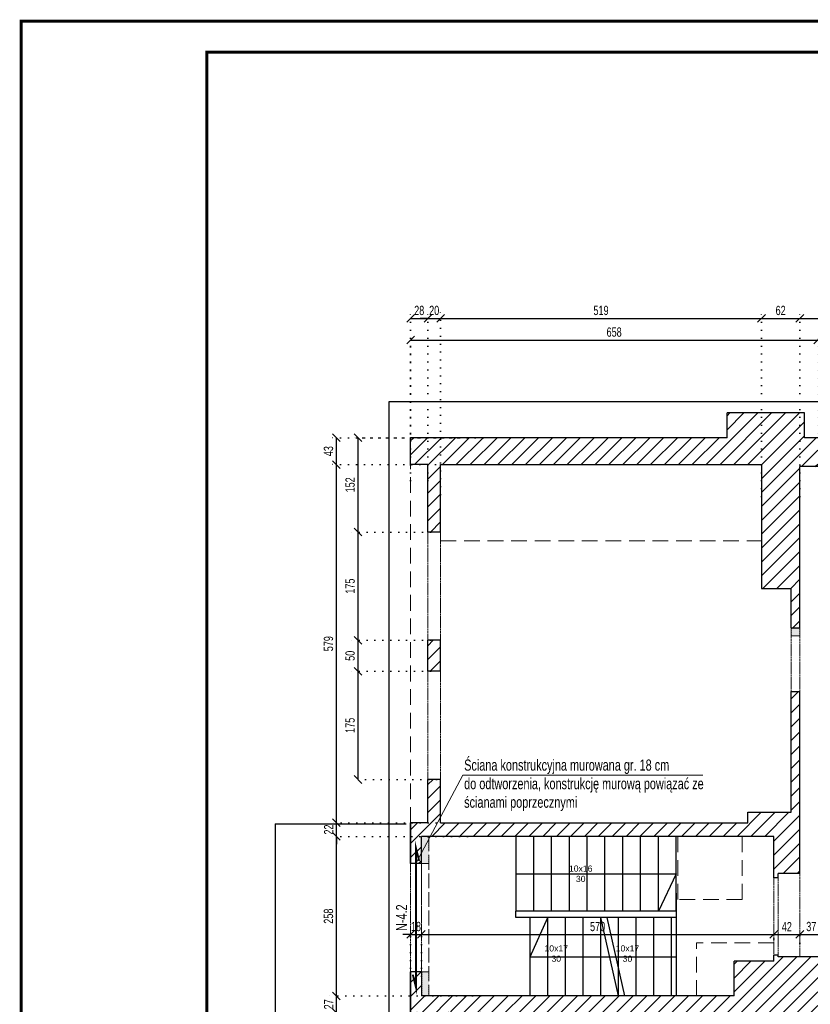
# Model space of a CAD drawing. Header units: millimetres. Extents: x 11149 to 111407, y -107619 to -23630.
# Tile 2 of 245: x 11149 to 12428, y -39222 to -37630. Entities that reach past the tile are written whole.
import ezdxf
from ezdxf.enums import TextEntityAlignment as Align

# ---------------------------------------------------------------- set-up
doc = ezdxf.new("R2010")
doc.units = ezdxf.units.MM
doc.header["$LTSCALE"] = 2
for name, pattern in [('ACAD_ISO02W100', [15, 12, -3]), ('DOT', [6.35, 0, -6.35]), ('HIDDEN', [9.525, 6.35, -3.175]), ('HIDDENX2', [19.05, 12.7, -6.35])]:
    doc.linetypes.add(name, pattern=pattern)
doc.layers.get('0').update_dxf_attribs({"plot": 0})
doc.layers.get('Defpoints').update_dxf_attribs({"color": 1})
for name, color, linetype, lineweight in [('0_OPIS', 7, 'Continuous', 13), ('3DPLAN_A_WYSOKOŚCI ZMIANA', 144, 'HIDDENX2', 5), ('A_WYBURZENIA', 6, 'Continuous', 0), ('A_ściany mur', 2, 'Continuous', 30), ('e-cad_opisyNadproża', 7, 'Continuous', 9), ('e-cad_wymiary', 4, 'Continuous', 9), ('Opisy', 7, 'Continuous', 13)]:
    doc.layers.add(name, color=color, linetype=linetype, lineweight=lineweight)
for name, color, linetype in [('3DPLAN_A_KRESKOWANIE 1', 253, 'Continuous'), ('3DPLAN_K_OBRYS WIDOK', 242, 'Continuous'), ('A_SCHODY', 6, 'Continuous')]:
    doc.layers.add(name, color=color, linetype=linetype)
doc.styles.add('ARIAL', font='arial.ttf')
doc.styles.add('e-cad_1', font='arial.ttf', dxfattribs={"width": 0.7})
doc.dimstyles.new('e-cad_1_100_[cm]', dxfattribs={"dimscale": 10, "dimtxt": 1.5, "dimasz": 1.25, "dimexe": 1.25, "dimexo": 0.625, "dimgap": 0.5, "dimtad": 1, "dimdec": 0, "dimrnd": 1, "dimzin": 1, "dimtxsty": 'e-cad_1', "dimblk": 'OBLIQUE', "dimcen": 2.5, "dimclrd": 256, "dimclre": 252, "dimclrt": 7, "dimadec": 0, "dimazin": 0, "dimtfac": 1, "dimtix": 1, "dimtmove": 2, "dimatfit": 3, "dimldrblk": 'NONE', "dimfxl": 60, "dimfxlon": 1, "dimarcsym": 0})
pattern_1 = [(45, (14206.918, -38714.36), (-11.22532, 11.22532), [])]
pattern_2 = [(0, (-2619.8166, -18932.9412), (0.79375, 1.5875), [0, -1.5875])]

# ---------------------------------------------------------------- blocks, each defined once
blk = doc.blocks.new('_OBLIQUE')
at = {"color": 0, "linetype": 'ByBlock', "lineweight": -2}
blk.add_line((-0.5, -0.5), (0.5, 0.5), dxfattribs=at)
blk = doc.blocks.new('*D525')
at = {"layer": 'Defpoints', "color": 0}
for p in [(12440, -38147.9), (11781.5, -38305.9), (12440, -38305.9)]:
    blk.add_point(p, dxfattribs=at)
at = {"layer": 'e-cad_wymiary', "color": 252, "linetype": 'DOT', "lineweight": -2}
for p, q in [((11781.5, -38299.6), (11781.5, -38135.4)), ((12440, -38299.6), (12440, -38135.4))]:
    blk.add_line(p, q, dxfattribs=at)
at = {"layer": 'e-cad_wymiary', "lineweight": -2}
blk.add_line((11781.5, -38147.9), (12440, -38147.9), dxfattribs=at)
at = {"layer": 'e-cad_wymiary', "lineweight": -2, "xscale": 12.5, "yscale": 12.5, "zscale": 12.5, "rotation": 180}
blk.add_blockref('_OBLIQUE', (11781.5, -38147.9), dxfattribs=at)
at = {"layer": 'e-cad_wymiary', "lineweight": -2, "xscale": 12.5, "yscale": 12.5, "zscale": 12.5}
blk.add_blockref('_OBLIQUE', (12440, -38147.9), dxfattribs=at)
at = {"layer": 'e-cad_wymiary', "color": 7, "insert": (12110.7, -38135.2), "char_height": 15, "attachment_point": 5, "style": 'e-cad_1'}
blk.add_mtext('658', dxfattribs=at)
blk = doc.blocks.new('_None')
blk = doc.blocks.new('*D550')
at = {"layer": 'Defpoints', "color": 0}
for p in [(11809.5, -38112.9), (11781.5, -38381.6), (11809.5, -38381.6)]:
    blk.add_point(p, dxfattribs=at)
at = {"layer": 'e-cad_wymiary', "color": 252, "linetype": 'DOT', "lineweight": -2}
for p, q in [((11781.5, -38375.3), (11781.5, -38100.4)), ((11809.5, -38375.3), (11809.5, -38100.4))]:
    blk.add_line(p, q, dxfattribs=at)
at = {"layer": 'e-cad_wymiary', "lineweight": -2}
blk.add_line((11781.5, -38112.9), (11809.5, -38112.9), dxfattribs=at)
at = {"layer": 'e-cad_wymiary', "lineweight": -2, "xscale": 12.5, "yscale": 12.5, "zscale": 12.5, "rotation": 180}
blk.add_blockref('_OBLIQUE', (11781.5, -38112.9), dxfattribs=at)
at = {"layer": 'e-cad_wymiary', "lineweight": -2, "xscale": 12.5, "yscale": 12.5, "zscale": 12.5}
blk.add_blockref('_OBLIQUE', (11809.5, -38112.9), dxfattribs=at)
at = {"layer": 'e-cad_wymiary', "color": 7, "insert": (11795.5, -38100.2), "char_height": 15, "attachment_point": 5, "style": 'e-cad_1'}
blk.add_mtext('28', dxfattribs=at)
blk = doc.blocks.new('*D551')
at = {"layer": 'Defpoints', "color": 0}
for p in [(11830, -38112.9), (11809.5, -38381.6), (11830, -38403.9)]:
    blk.add_point(p, dxfattribs=at)
at = {"layer": 'e-cad_wymiary', "color": 252, "linetype": 'DOT', "lineweight": -2}
for p, q in [((11809.5, -38375.3), (11809.5, -38100.4)), ((11830, -38397.6), (11830, -38100.4))]:
    blk.add_line(p, q, dxfattribs=at)
at = {"layer": 'e-cad_wymiary', "lineweight": -2}
for p, q in [((11809.5, -38112.9), (11797, -38112.9)), ((11809.5, -38112.9), (11830, -38112.9)), ((11830, -38112.9), (11842.5, -38112.9))]:
    blk.add_line(p, q, dxfattribs=at)
at = {"layer": 'e-cad_wymiary', "lineweight": -2, "xscale": 12.5, "yscale": 12.5, "zscale": 12.5}
blk.add_blockref('_OBLIQUE', (11809.5, -38112.9), dxfattribs=at)
at = {"layer": 'e-cad_wymiary', "lineweight": -2, "xscale": 12.5, "yscale": 12.5, "zscale": 12.5, "rotation": 180}
blk.add_blockref('_OBLIQUE', (11830, -38112.9), dxfattribs=at)
at = {"layer": 'e-cad_wymiary', "color": 7, "insert": (11819.7, -38100.2), "char_height": 15, "attachment_point": 5, "style": 'e-cad_1'}
blk.add_mtext('20', dxfattribs=at)
blk = doc.blocks.new('*D552')
at = {"layer": 'Defpoints', "color": 0}
for p in [(12349, -38112.9), (11830, -38403.9), (12349, -38407.2)]:
    blk.add_point(p, dxfattribs=at)
at = {"layer": 'e-cad_wymiary', "color": 252, "linetype": 'DOT', "lineweight": -2}
for p, q in [((11830, -38397.6), (11830, -38100.4)), ((12349, -38400.9), (12349, -38100.4))]:
    blk.add_line(p, q, dxfattribs=at)
at = {"layer": 'e-cad_wymiary', "lineweight": -2}
blk.add_line((11830, -38112.9), (12349, -38112.9), dxfattribs=at)
at = {"layer": 'e-cad_wymiary', "lineweight": -2, "xscale": 12.5, "yscale": 12.5, "zscale": 12.5, "rotation": 180}
blk.add_blockref('_OBLIQUE', (11830, -38112.9), dxfattribs=at)
at = {"layer": 'e-cad_wymiary', "lineweight": -2, "xscale": 12.5, "yscale": 12.5, "zscale": 12.5}
blk.add_blockref('_OBLIQUE', (12349, -38112.9), dxfattribs=at)
at = {"layer": 'e-cad_wymiary', "color": 7, "insert": (12089.5, -38100.2), "char_height": 15, "attachment_point": 5, "style": 'e-cad_1'}
blk.add_mtext('519', dxfattribs=at)
blk = doc.blocks.new('*D553')
at = {"layer": 'Defpoints', "color": 0}
for p in [(12411, -38112.9), (12349, -38407.2), (12411, -38407.2)]:
    blk.add_point(p, dxfattribs=at)
at = {"layer": 'e-cad_wymiary', "color": 252, "linetype": 'DOT', "lineweight": -2}
for p, q in [((12349, -38400.9), (12349, -38100.4)), ((12411, -38400.9), (12411, -38100.4))]:
    blk.add_line(p, q, dxfattribs=at)
at = {"layer": 'e-cad_wymiary', "lineweight": -2}
blk.add_line((12349, -38112.9), (12411, -38112.9), dxfattribs=at)
at = {"layer": 'e-cad_wymiary', "lineweight": -2, "xscale": 12.5, "yscale": 12.5, "zscale": 12.5, "rotation": 180}
blk.add_blockref('_OBLIQUE', (12349, -38112.9), dxfattribs=at)
at = {"layer": 'e-cad_wymiary', "lineweight": -2, "xscale": 12.5, "yscale": 12.5, "zscale": 12.5}
blk.add_blockref('_OBLIQUE', (12411, -38112.9), dxfattribs=at)
at = {"layer": 'e-cad_wymiary', "color": 7, "insert": (12380, -38100.2), "char_height": 15, "attachment_point": 5, "style": 'e-cad_1'}
blk.add_mtext('62', dxfattribs=at)
blk = doc.blocks.new('*D554')
at = {"layer": 'Defpoints', "color": 0}
for p in [(12560, -38112.9), (12411, -38407.2), (12560, -38407.5)]:
    blk.add_point(p, dxfattribs=at)
at = {"layer": 'e-cad_wymiary', "color": 252, "linetype": 'DOT', "lineweight": -2}
for p, q in [((12411, -38400.9), (12411, -38100.4)), ((12560, -38401.3), (12560, -38100.4))]:
    blk.add_line(p, q, dxfattribs=at)
at = {"layer": 'e-cad_wymiary', "lineweight": -2}
blk.add_line((12411, -38112.9), (12560, -38112.9), dxfattribs=at)
at = {"layer": 'e-cad_wymiary', "lineweight": -2, "xscale": 12.5, "yscale": 12.5, "zscale": 12.5, "rotation": 180}
blk.add_blockref('_OBLIQUE', (12411, -38112.9), dxfattribs=at)
at = {"layer": 'e-cad_wymiary', "lineweight": -2, "xscale": 12.5, "yscale": 12.5, "zscale": 12.5}
blk.add_blockref('_OBLIQUE', (12560, -38112.9), dxfattribs=at)
at = {"layer": 'e-cad_wymiary', "color": 7, "insert": (12485.5, -38100.2), "char_height": 15, "attachment_point": 5, "style": 'e-cad_1'}
blk.add_mtext('149', dxfattribs=at)
blk = doc.blocks.new('*D586')
at = {"layer": 'Defpoints', "color": 0}
for p in [(11696.5, -38683.4), (11819.7, -38683.4), (11830, -38858.4)]:
    blk.add_point(p, dxfattribs=at)
at = {"layer": 'e-cad_wymiary', "color": 252, "linetype": 'DOT', "lineweight": -2}
for p, q in [((11813.5, -38683.4), (11684, -38683.4)), ((11823.7, -38858.4), (11684, -38858.4))]:
    blk.add_line(p, q, dxfattribs=at)
at = {"layer": 'e-cad_wymiary', "lineweight": -2}
blk.add_line((11696.5, -38858.4), (11696.5, -38683.4), dxfattribs=at)
at = {"layer": 'e-cad_wymiary', "lineweight": -2, "xscale": 12.5, "yscale": 12.5, "zscale": 12.5}
for p, rotation in [((11696.5, -38683.4), 90), ((11696.5, -38858.4), 270)]:
    blk.add_blockref('_OBLIQUE', p, dxfattribs=dict(at, rotation=rotation))
at = {"layer": 'e-cad_wymiary', "color": 7, "insert": (11683.8, -38770.9), "char_height": 15, "attachment_point": 5, "rotation": 90, "style": 'e-cad_1'}
blk.add_mtext('175', dxfattribs=at)
blk = doc.blocks.new('*D587')
at = {"layer": 'Defpoints', "color": 0}
for p in [(11696.5, -38633.4), (11819.7, -38633.4), (11819.7, -38683.4)]:
    blk.add_point(p, dxfattribs=at)
at = {"layer": 'e-cad_wymiary', "color": 252, "linetype": 'DOT', "lineweight": -2}
for p, q in [((11813.5, -38633.4), (11684, -38633.4)), ((11813.5, -38683.4), (11684, -38683.4))]:
    blk.add_line(p, q, dxfattribs=at)
at = {"layer": 'e-cad_wymiary', "lineweight": -2}
blk.add_line((11696.5, -38683.4), (11696.5, -38633.4), dxfattribs=at)
at = {"layer": 'e-cad_wymiary', "lineweight": -2, "xscale": 12.5, "yscale": 12.5, "zscale": 12.5}
for p, rotation in [((11696.5, -38633.4), 90), ((11696.5, -38683.4), 270)]:
    blk.add_blockref('_OBLIQUE', p, dxfattribs=dict(at, rotation=rotation))
at = {"layer": 'e-cad_wymiary', "color": 7, "insert": (11683.8, -38658.4), "char_height": 15, "attachment_point": 5, "rotation": 90, "style": 'e-cad_1'}
blk.add_mtext('50', dxfattribs=at)
blk = doc.blocks.new('*D588')
at = {"layer": 'Defpoints', "color": 0}
for p in [(11696.5, -38458.4), (11819.7, -38458.4), (11819.7, -38633.4)]:
    blk.add_point(p, dxfattribs=at)
at = {"layer": 'e-cad_wymiary', "color": 252, "linetype": 'DOT', "lineweight": -2}
for p, q in [((11813.5, -38458.4), (11684, -38458.4)), ((11813.5, -38633.4), (11684, -38633.4))]:
    blk.add_line(p, q, dxfattribs=at)
at = {"layer": 'e-cad_wymiary', "lineweight": -2}
blk.add_line((11696.5, -38633.4), (11696.5, -38458.4), dxfattribs=at)
at = {"layer": 'e-cad_wymiary', "lineweight": -2, "xscale": 12.5, "yscale": 12.5, "zscale": 12.5}
for p, rotation in [((11696.5, -38458.4), 90), ((11696.5, -38633.4), 270)]:
    blk.add_blockref('_OBLIQUE', p, dxfattribs=dict(at, rotation=rotation))
at = {"layer": 'e-cad_wymiary', "color": 7, "insert": (11683.8, -38545.9), "char_height": 15, "attachment_point": 5, "rotation": 90, "style": 'e-cad_1'}
blk.add_mtext('175', dxfattribs=at)
blk = doc.blocks.new('*D589')
at = {"layer": 'Defpoints', "color": 0}
for p in [(11696.5, -38305.9), (11864.2, -38305.9), (11819.7, -38458.4)]:
    blk.add_point(p, dxfattribs=at)
at = {"layer": 'e-cad_wymiary', "color": 252, "linetype": 'DOT', "lineweight": -2}
for p, q in [((11858, -38305.9), (11684, -38305.9)), ((11813.5, -38458.4), (11684, -38458.4))]:
    blk.add_line(p, q, dxfattribs=at)
at = {"layer": 'e-cad_wymiary', "lineweight": -2}
blk.add_line((11696.5, -38458.4), (11696.5, -38305.9), dxfattribs=at)
at = {"layer": 'e-cad_wymiary', "lineweight": -2, "xscale": 12.5, "yscale": 12.5, "zscale": 12.5}
for p, rotation in [((11696.5, -38305.9), 90), ((11696.5, -38458.4), 270)]:
    blk.add_blockref('_OBLIQUE', p, dxfattribs=dict(at, rotation=rotation))
at = {"layer": 'e-cad_wymiary', "color": 7, "insert": (11683.8, -38382.1), "char_height": 15, "attachment_point": 5, "rotation": 90, "style": 'e-cad_1'}
blk.add_mtext('152', dxfattribs=at)
blk = doc.blocks.new('*D592')
at = {"layer": 'Defpoints', "color": 0}
for p in [(11661.5, -39208.4), (11900.7, -39208.4), (11900.7, -39235.4)]:
    blk.add_point(p, dxfattribs=at)
at = {"layer": 'e-cad_wymiary', "color": 252, "linetype": 'DOT', "lineweight": -2}
for p, q in [((11894.4, -39208.4), (11649, -39208.4)), ((11894.4, -39235.4), (11649, -39235.4))]:
    blk.add_line(p, q, dxfattribs=at)
at = {"layer": 'e-cad_wymiary', "lineweight": -2}
blk.add_line((11661.5, -39235.4), (11661.5, -39208.4), dxfattribs=at)
at = {"layer": 'e-cad_wymiary', "lineweight": -2, "xscale": 12.5, "yscale": 12.5, "zscale": 12.5}
for p, rotation in [((11661.5, -39208.4), 90), ((11661.5, -39235.4), 270)]:
    blk.add_blockref('_OBLIQUE', p, dxfattribs=dict(at, rotation=rotation))
at = {"layer": 'e-cad_wymiary', "color": 7, "insert": (11649, -39221.9), "char_height": 15, "attachment_point": 5, "rotation": 90, "style": 'e-cad_1'}
blk.add_mtext('27', dxfattribs=at)
blk = doc.blocks.new('*D593')
at = {"layer": 'Defpoints', "color": 0}
for p in [(11661.5, -38950.4), (11879.6, -38950.4), (11900.7, -39208.4)]:
    blk.add_point(p, dxfattribs=at)
at = {"layer": 'e-cad_wymiary', "color": 252, "linetype": 'DOT', "lineweight": -2}
for p, q in [((11873.4, -38950.4), (11649, -38950.4)), ((11894.4, -39208.4), (11649, -39208.4))]:
    blk.add_line(p, q, dxfattribs=at)
at = {"layer": 'e-cad_wymiary', "lineweight": -2}
blk.add_line((11661.5, -39208.4), (11661.5, -38950.4), dxfattribs=at)
at = {"layer": 'e-cad_wymiary', "lineweight": -2, "xscale": 12.5, "yscale": 12.5, "zscale": 12.5}
for p, rotation in [((11661.5, -38950.4), 90), ((11661.5, -39208.4), 270)]:
    blk.add_blockref('_OBLIQUE', p, dxfattribs=dict(at, rotation=rotation))
at = {"layer": 'e-cad_wymiary', "color": 7, "insert": (11648.8, -39079.4), "char_height": 15, "attachment_point": 5, "rotation": 90, "style": 'e-cad_1'}
blk.add_mtext('258', dxfattribs=at)
blk = doc.blocks.new('*D594')
at = {"layer": 'Defpoints', "color": 0}
for p in [(11661.5, -38928.4), (11892.9, -38928.4), (11879.6, -38950.4)]:
    blk.add_point(p, dxfattribs=at)
at = {"layer": 'e-cad_wymiary', "lineweight": -2}
for p, q in [((11661.5, -38928.4), (11661.5, -38915.9)), ((11661.5, -38950.4), (11661.5, -38928.4)), ((11661.5, -38950.4), (11661.5, -38962.9))]:
    blk.add_line(p, q, dxfattribs=at)
at = {"layer": 'e-cad_wymiary', "color": 252, "linetype": 'DOT', "lineweight": -2}
for p, q in [((11886.7, -38928.4), (11649, -38928.4)), ((11873.4, -38950.4), (11649, -38950.4))]:
    blk.add_line(p, q, dxfattribs=at)
at = {"layer": 'e-cad_wymiary', "lineweight": -2, "xscale": 12.5, "yscale": 12.5, "zscale": 12.5}
for p, rotation in [((11661.5, -38928.4), 270), ((11661.5, -38950.4), 90)]:
    blk.add_blockref('_OBLIQUE', p, dxfattribs=dict(at, rotation=rotation))
at = {"layer": 'e-cad_wymiary', "color": 7, "insert": (11649, -38939.4), "char_height": 15, "attachment_point": 5, "rotation": 90, "style": 'e-cad_1'}
blk.add_mtext('22', dxfattribs=at)
blk = doc.blocks.new('*D595')
at = {"layer": 'Defpoints', "color": 0}
for p in [(11661.5, -38349.4), (11905, -38349.4), (11892.9, -38928.4)]:
    blk.add_point(p, dxfattribs=at)
at = {"layer": 'e-cad_wymiary', "color": 252, "linetype": 'DOT', "lineweight": -2}
for p, q in [((11898.8, -38349.4), (11649, -38349.4)), ((11886.7, -38928.4), (11649, -38928.4))]:
    blk.add_line(p, q, dxfattribs=at)
at = {"layer": 'e-cad_wymiary', "lineweight": -2}
blk.add_line((11661.5, -38928.4), (11661.5, -38349.4), dxfattribs=at)
at = {"layer": 'e-cad_wymiary', "lineweight": -2, "xscale": 12.5, "yscale": 12.5, "zscale": 12.5}
for p, rotation in [((11661.5, -38349.4), 90), ((11661.5, -38928.4), 270)]:
    blk.add_blockref('_OBLIQUE', p, dxfattribs=dict(at, rotation=rotation))
at = {"layer": 'e-cad_wymiary', "color": 7, "insert": (11648.8, -38638.9), "char_height": 15, "attachment_point": 5, "rotation": 90, "style": 'e-cad_1'}
blk.add_mtext('579', dxfattribs=at)
blk = doc.blocks.new('*D596')
at = {"layer": 'Defpoints', "color": 0}
for p in [(11661.5, -38305.9), (11905, -38305.9), (11905, -38349.4)]:
    blk.add_point(p, dxfattribs=at)
at = {"layer": 'e-cad_wymiary', "color": 252, "linetype": 'DOT', "lineweight": -2}
for p, q in [((11898.8, -38305.9), (11649, -38305.9)), ((11898.8, -38349.4), (11649, -38349.4))]:
    blk.add_line(p, q, dxfattribs=at)
at = {"layer": 'e-cad_wymiary', "lineweight": -2}
blk.add_line((11661.5, -38349.4), (11661.5, -38305.9), dxfattribs=at)
at = {"layer": 'e-cad_wymiary', "lineweight": -2, "xscale": 12.5, "yscale": 12.5, "zscale": 12.5}
for p, rotation in [((11661.5, -38305.9), 90), ((11661.5, -38349.4), 270)]:
    blk.add_blockref('_OBLIQUE', p, dxfattribs=dict(at, rotation=rotation))
at = {"layer": 'e-cad_wymiary', "color": 7, "insert": (11648.8, -38327.6), "char_height": 15, "attachment_point": 5, "rotation": 90, "style": 'e-cad_1'}
blk.add_mtext('43', dxfattribs=at)
blk = doc.blocks.new('*D709')
at = {"layer": 'Defpoints', "color": 0, "ltscale": 0.5}
for p in [(11799, -39108.9), (11781.5, -39182.7), (11799, -39182.7)]:
    blk.add_point(p, dxfattribs=at)
at = {"layer": 'e-cad_wymiary', "lineweight": -2}
for p, q in [((11781.5, -39108.9), (11769, -39108.9)), ((11781.5, -39108.9), (11799, -39108.9)), ((11799, -39108.9), (11811.5, -39108.9))]:
    blk.add_line(p, q, dxfattribs=at)
at = {"layer": 'e-cad_wymiary', "color": 252, "linetype": 'DOT', "lineweight": -2}
for p, q in [((11781.5, -39176.5), (11781.5, -39096.4)), ((11799, -39176.5), (11799, -39096.4))]:
    blk.add_line(p, q, dxfattribs=at)
at = {"layer": 'e-cad_wymiary', "lineweight": -2, "ltscale": 0.5, "xscale": 12.5, "yscale": 12.5, "zscale": 12.5}
blk.add_blockref('_OBLIQUE', (11781.5, -39108.9), dxfattribs=at)
at = {"layer": 'e-cad_wymiary', "lineweight": -2, "ltscale": 0.5, "xscale": 12.5, "yscale": 12.5, "zscale": 12.5, "rotation": 180}
blk.add_blockref('_OBLIQUE', (11799, -39108.9), dxfattribs=at)
at = {"layer": 'e-cad_wymiary', "color": 7, "ltscale": 0.5, "insert": (11790.2, -39096.2), "char_height": 15, "attachment_point": 5, "style": 'e-cad_1'}
blk.add_mtext('18', dxfattribs=at)
blk = doc.blocks.new('*D710')
at = {"layer": 'Defpoints', "color": 0, "ltscale": 0.5}
for p in [(12369, -39108.9), (12369, -39122.4), (11799, -39182.7)]:
    blk.add_point(p, dxfattribs=at)
at = {"layer": 'e-cad_wymiary', "color": 252, "linetype": 'DOT', "lineweight": -2}
for p, q in [((11799, -39176.5), (11799, -39096.4)), ((12369, -39116.1), (12369, -39096.4))]:
    blk.add_line(p, q, dxfattribs=at)
at = {"layer": 'e-cad_wymiary', "lineweight": -2}
blk.add_line((11799, -39108.9), (12369, -39108.9), dxfattribs=at)
at = {"layer": 'e-cad_wymiary', "lineweight": -2, "ltscale": 0.5, "xscale": 12.5, "yscale": 12.5, "zscale": 12.5, "rotation": 180}
blk.add_blockref('_OBLIQUE', (11799, -39108.9), dxfattribs=at)
at = {"layer": 'e-cad_wymiary', "lineweight": -2, "ltscale": 0.5, "xscale": 12.5, "yscale": 12.5, "zscale": 12.5}
blk.add_blockref('_OBLIQUE', (12369, -39108.9), dxfattribs=at)
at = {"layer": 'e-cad_wymiary', "color": 7, "ltscale": 0.5, "insert": (12084, -39096.2), "char_height": 15, "attachment_point": 5, "style": 'e-cad_1'}
blk.add_mtext('570', dxfattribs=at)
blk = doc.blocks.new('*D711')
at = {"layer": 'Defpoints', "color": 0}
for p in [(12411, -39108.9), (12369, -39122.4), (12411, -39129.4)]:
    blk.add_point(p, dxfattribs=at)
at = {"layer": 'e-cad_wymiary', "color": 252, "linetype": 'DOT', "lineweight": -2}
for p, q in [((12369, -39116.1), (12369, -39096.4)), ((12411, -39123.2), (12411, -39096.4))]:
    blk.add_line(p, q, dxfattribs=at)
at = {"layer": 'e-cad_wymiary', "lineweight": -2}
blk.add_line((12369, -39108.9), (12411, -39108.9), dxfattribs=at)
at = {"layer": 'e-cad_wymiary', "lineweight": -2, "xscale": 12.5, "yscale": 12.5, "zscale": 12.5, "rotation": 180}
blk.add_blockref('_OBLIQUE', (12369, -39108.9), dxfattribs=at)
at = {"layer": 'e-cad_wymiary', "lineweight": -2, "xscale": 12.5, "yscale": 12.5, "zscale": 12.5}
blk.add_blockref('_OBLIQUE', (12411, -39108.9), dxfattribs=at)
at = {"layer": 'e-cad_wymiary', "color": 7, "insert": (12390, -39096.4), "char_height": 15, "attachment_point": 5, "style": 'e-cad_1'}
blk.add_mtext('42', dxfattribs=at)
blk = doc.blocks.new('*D712')
at = {"layer": 'Defpoints', "color": 0}
for p in [(12448, -39108.9), (12411, -39129.4), (12448, -39148)]:
    blk.add_point(p, dxfattribs=at)
at = {"layer": 'e-cad_wymiary', "color": 252, "linetype": 'DOT', "lineweight": -2}
for p, q in [((12411, -39123.2), (12411, -39096.4)), ((12448, -39141.7), (12448, -39096.4))]:
    blk.add_line(p, q, dxfattribs=at)
at = {"layer": 'e-cad_wymiary', "lineweight": -2}
blk.add_line((12411, -39108.9), (12448, -39108.9), dxfattribs=at)
at = {"layer": 'e-cad_wymiary', "lineweight": -2, "xscale": 12.5, "yscale": 12.5, "zscale": 12.5, "rotation": 180}
blk.add_blockref('_OBLIQUE', (12411, -39108.9), dxfattribs=at)
at = {"layer": 'e-cad_wymiary', "lineweight": -2, "xscale": 12.5, "yscale": 12.5, "zscale": 12.5}
blk.add_blockref('_OBLIQUE', (12448, -39108.9), dxfattribs=at)
at = {"layer": 'e-cad_wymiary', "color": 7, "insert": (12429.5, -39096.2), "char_height": 15, "attachment_point": 5, "style": 'e-cad_1'}
blk.add_mtext('37', dxfattribs=at)

msp = doc.modelspace()

# ---------------------------------------------------------------- hatches: boundary and pattern name
at = {"layer": '3DPLAN_A_KRESKOWANIE 1'}
h = msp.add_hatch(dxfattribs=at)
h.set_pattern_fill('ANSI31', color=256, scale=5, style=0)
h.set_pattern_definition(pattern_1)
h.paths.add_polyline_path([(14219.97, -38701.39), (14194.97, -38701.39), (14194.97, -38726.39), (14219.97, -38726.39)])
h.paths.add_polyline_path([(12418.47, -38265.89), (12293.47, -38265.89), (12293.47, -38305.89), (11781.49, -38305.89), (11781.49, -38349.39), (11809.49, -38349.39), (11809.49, -38458.39), (11829.97, -38458.39), (11829.97, -38349.39), (12348.97, -38349.39), (12348.97, -38549.39), (12396.97, -38549.39), (12396.97, -38613.39), (12410.97, -38613.39), (12410.97, -38352.39), (12439.97, -38352.39), (12439.97, -38305.89), (12418.47, -38305.89)])
h.paths.add_polyline_path([(12747.96, -38305.89), (12559.97, -38305.89), (12559.97, -38352.39), (12559.97, -38395.39), (12572.96, -38395.39), (12572.96, -38355.39), (12747.96, -38355.39)])
h.paths.add_polyline_path([(12410.97, -38716.39), (12396.97, -38716.39), (12396.97, -38911.39), (12326.97, -38911.39), (12326.97, -38928.39), (11829.97, -38928.39), (11829.97, -38858.39), (11809.49, -38858.39), (11809.49, -38928.39), (11781.49, -38928.39), (11781.49, -38994.39), (11798.97, -38994.39), (11798.97, -38950.39), (12368.97, -38950.39), (12368.97, -39017.39), (12375.97, -39017.39), (12375.97, -39010.39), (12410.97, -39010.39)])
h.paths.add_polyline_path([(11829.97, -38633.39), (11809.49, -38633.39), (11809.49, -38683.39), (11829.97, -38683.39)])
h.paths.add_polyline_path([(13772.97, -38305.89), (13726.97, -38305.89), (13726.97, -38265.89), (13601.97, -38265.89), (13601.97, -38305.89), (13559.97, -38305.89), (13559.97, -38347.39), (13627.97, -38347.39), (13627.97, -38636.39), (13204.97, -38636.39), (13204.97, -38653.39), (13245.97, -38653.39), (13245.97, -38705.39), (13618.97, -38705.39), (13618.97, -38755.65), (13648.97, -38755.65), (13648.97, -38485.39), (13689.97, -38485.39), (13689.97, -38341.39), (13772.97, -38341.39)])
h.paths.add_polyline_path([(14060.97, -38305.89), (13887.97, -38305.89), (13887.97, -38341.39), (14060.97, -38341.39)])
h.paths.add_polyline_path([(13091.97, -39365.39), (13037.97, -39365.39), (13037.97, -39354.39), (12981.97, -39354.39), (12916.97, -39354.39), (12916.97, -39519.39), (12981.97, -39519.39), (12981.97, -39808.39), (12901.97, -39808.39), (12901.97, -39874.89), (12945.97, -39874.89), (12945.97, -39914.89), (13070.97, -39914.89), (13070.97, -39874.89), (13114.97, -39874.89), (13114.97, -39805.39), (13037.97, -39805.39), (13037.97, -39520.39), (13091.97, -39520.39)])
h.paths.add_polyline_path([(13426.97, -39805.39), (13229.97, -39805.39), (13229.97, -39874.89), (13426.97, -39874.89)])
h.paths.add_polyline_path([(12956.97, -39264.39), (12956.97, -39197.39), (12950.97, -39197.39), (12950.97, -39173.39), (13026.62, -39173.39), (13026.62, -39264.39)])
h.paths.add_polyline_path([(12726.97, -39808.39), (12590.97, -39808.39), (12590.97, -39874.89), (12726.97, -39874.89)])
h.paths.add_polyline_path([(12415.97, -39808.39), (11864.97, -39808.39), (11864.97, -39692.39), (11809.49, -39692.39), (11809.49, -39808.39), (11781.49, -39808.39), (11781.49, -39874.89), (12231.97, -39874.89), (12231.97, -39914.89), (12356.97, -39914.89), (12356.97, -39874.89), (12415.97, -39874.89)])
h.paths.add_polyline_path([(11864.97, -39470.39), (11809.49, -39470.39), (11809.49, -39517.39), (11864.97, -39517.39)])
h.paths.add_polyline_path([(14626.97, -39805.39), (14431.97, -39805.39), (14431.97, -39874.89), (14626.97, -39874.89)])
h.paths.add_polyline_path([(14316.97, -39805.39), (14140.97, -39805.39), (14140.97, -39874.89), (14161.97, -39874.89), (14161.97, -39914.89), (14286.97, -39914.89), (14286.97, -39874.89), (14316.97, -39874.89)])
h.paths.add_polyline_path([(14025.97, -39805.39), (13831.97, -39805.39), (13831.97, -39874.89), (14025.97, -39874.89)])
h.paths.add_polyline_path([(13716.97, -39805.39), (13541.97, -39805.39), (13541.97, -39874.89), (13570.97, -39874.89), (13570.97, -39914.89), (13695.97, -39914.89), (13695.97, -39874.89), (13716.97, -39874.89)])
h.paths.add_polyline_path([(13602.97, -38997.89), (13602.97, -38912.39), (13618.97, -38912.39), (13618.97, -38902.89), (13618.97, -38875.39), (13648.97, -38875.39), (13648.97, -38902.89), (13654.97, -38902.89), (13654.97, -38959.89), (13769.97, -38959.89), (13769.97, -38987.39), (13908.97, -38987.39), (13908.97, -38997.89), (13769.97, -38997.89), (13608.97, -38997.89)])
h.paths.add_polyline_path([(13602.97, -39133.89), (13766.97, -39133.89), (13766.97, -39220.39), (13675.97, -39220.39), (13675.97, -39513.39), (13641.97, -39513.39), (13641.97, -39243.39), (13614.97, -39243.39), (13614.97, -39205.39), (13602.97, -39205.39)])
h.paths.add_polyline_path([(14806.97, -39086.39), (14806.97, -39266.39), (14740.97, -39266.39), (14740.97, -39343.39), (14762.97, -39343.39), (14762.97, -39575.39), (14775.97, -39575.39), (14775.97, -39329.39), (14934.97, -39329.39), (14934.97, -39260.39), (14870.97, -39260.39), (14870.97, -39136.39), (14816.97, -39136.39), (14816.97, -39003.39), (14870.97, -39003.39), (14870.97, -38895.39), (14807.97, -38895.39), (14807.97, -39063.39)])
h.paths.add_polyline_path([(14254.97, -39243.39), (14204.97, -39243.39), (14204.97, -39220.39), (13896.97, -39220.39), (13896.97, -39195.89), (14129.97, -39195.89), (14129.97, -39132.89), (14242.97, -39132.89), (14242.97, -38997.89), (14137.97, -38997.89), (14137.97, -38972.39), (14205.97, -38972.39), (14205.97, -38906.39), (14253.97, -38906.39), (14253.97, -39063.39), (14254.97, -39086.39)])
h.paths.add_polyline_path([(14636.97, -38305.89), (14463.97, -38305.89), (14463.97, -38341.39), (14636.97, -38341.39)])
h.paths.add_polyline_path([(14924.97, -38305.89), (14901.97, -38305.89), (14901.97, -38265.89), (14776.97, -38265.89), (14776.97, -38305.89), (14751.97, -38305.89), (14751.97, -38341.39), (14924.97, -38341.39)])
h.paths.add_polyline_path([(15234.97, -38305.89), (15039.97, -38305.89), (15039.97, -38341.39), (15234.97, -38341.39)])
h.paths.add_polyline_path([(15524.97, -38305.89), (15502.97, -38305.89), (15502.97, -38265.89), (15377.97, -38265.89), (15377.97, -38305.89), (15349.97, -38305.89), (15349.97, -38341.39), (15524.97, -38341.39)])
h.paths.add_polyline_path([(15834.97, -38305.89), (15641.97, -38305.89), (15641.97, -38341.39), (15834.97, -38341.39)])
h.paths.add_polyline_path([(16625.97, -38305.89), (16098.97, -38305.89), (16098.97, -38265.89), (15973.97, -38265.89), (15973.97, -38305.89), (15948.97, -38305.89), (15948.97, -38341.39), (16550.97, -38341.39), (16550.97, -38448.39), (16594.97, -38448.39), (16594.97, -38341.39), (16625.97, -38341.39)])
h.paths.add_polyline_path([(16594.97, -38625.39), (16550.97, -38625.39), (16550.97, -38680.39), (16594.97, -38680.39)])
h.paths.add_polyline_path([(16594.97, -38857.39), (16550.97, -38857.39), (16550.97, -38985.39), (16594.97, -38985.39)])
h.paths.add_polyline_path([(16594.97, -39161.39), (16550.97, -39161.39), (16550.97, -39291.39), (16594.97, -39291.39)])
h.paths.add_polyline_path([(16594.97, -39467.39), (16550.97, -39467.39), (16550.97, -39522.39), (16594.97, -39522.39)])
h.paths.add_polyline_path([(16625.97, -39801.39), (16594.97, -39801.39), (16594.97, -39699.39), (16550.97, -39699.39), (16550.97, -39801.39), (15944.97, -39801.39), (15944.97, -39874.89), (15973.97, -39874.89), (15973.97, -39914.89), (16098.97, -39914.89), (16098.97, -39874.89), (16625.97, -39874.89)])
h.paths.add_polyline_path([(15830.97, -39801.39), (15637.97, -39801.39), (15637.97, -39874.89), (15830.97, -39874.89)])
h.paths.add_polyline_path([(15520.97, -39801.39), (15345.97, -39801.39), (15345.97, -39874.89), (15369.97, -39874.89), (15369.97, -39914.89), (15494.97, -39914.89), (15494.97, -39874.89), (15520.97, -39874.89)])
h.paths.add_polyline_path([(15230.97, -39801.39), (15035.97, -39801.39), (15035.97, -39874.89), (15230.97, -39874.89)])
h.paths.add_polyline_path([(14920.97, -39801.39), (14775.97, -39801.39), (14775.97, -39768.39), (14762.97, -39768.39), (14762.97, -39805.39), (14741.97, -39805.39), (14741.97, -39874.89), (14768.97, -39874.89), (14768.97, -39914.89), (14893.97, -39914.89), (14893.97, -39874.89), (14920.97, -39874.89)])
h.paths.add_polyline_path([(15468.97, -39135.39), (15406.97, -39135.39), (15406.97, -39244.39), (15468.97, -39244.39)])
h.paths.add_polyline_path([(15468.97, -38894.39), (15406.97, -38894.39), (15406.97, -39005.39), (15468.97, -39005.39)])
h.paths.add_polyline_path([(16056.97, -39178.39), (16006.97, -39178.39), (16006.97, -39233.39), (16056.97, -39233.39)])
h.paths.add_polyline_path([(16056.97, -38909.39), (16006.97, -38909.39), (16006.97, -38963.39), (16056.97, -38963.39)])
h.paths.add_polyline_path([(14348.97, -38305.89), (14324.97, -38305.89), (14324.97, -38265.89), (14199.97, -38265.89), (14199.97, -38305.89), (14175.97, -38305.89), (14175.97, -38341.39), (14348.97, -38341.39)])
h.paths.add_polyline_path([(13212, -38246.89), (13198.97, -38246.89), (13198.97, -38347.39), (13444.97, -38347.39), (13444.97, -38305.89), (13212, -38305.89)])
h.paths.add_polyline_path([(12676.73, -39020.39), (12559.97, -39020.39), (12559.97, -38895.39), (12575.97, -38895.39), (12575.97, -39009.39), (12676.73, -39009.39)])
h.paths.add_polyline_path([(12572.96, -38616.89), (12572.96, -38655.39), (12559.97, -38655.39), (12559.97, -38616.89)])
h = msp.add_hatch(dxfattribs=at)
h.set_pattern_fill('ANSI31', color=256, scale=5, style=0)
h.set_pattern_definition(pattern_1)
h.paths.add_polyline_path([(12304.97, -39152.39), (12304.97, -39208.39), (11798.97, -39208.39), (11798.97, -39169.39), (11781.49, -39169.39), (11781.49, -39235.39), (11809.49, -39235.39), (11809.49, -39295.39), (11864.97, -39295.39), (11864.97, -39235.39), (12348.97, -39235.39), (12348.97, -39258.39), (12439.97, -39258.39), (12439.97, -39197.39), (12447.97, -39197.39), (12447.97, -39145.39), (12375.97, -39145.39), (12375.97, -39142.39), (12368.97, -39142.39), (12368.97, -39152.39), (12304.97, -39152.39)], is_closed=False)
at = {"layer": 'A_WYBURZENIA', "transparency": 33554687}
h = msp.add_hatch(dxfattribs=at)
h.set_pattern_fill('DOTS', color=256)
h.set_pattern_definition(pattern_2)
h.paths.add_polyline_path([(12396.97, -38613.39), (12396.97, -38626.39), (12410.97, -38626.39), (12410.97, -38613.39)])
h = msp.add_hatch(dxfattribs=at)
h.set_pattern_fill('DOTS', color=256)
h.set_pattern_definition(pattern_2)
h.paths.add_polyline_path([(11798.97, -38994.39), (11798.97, -38973.18), (11809.51, -38950.39), (11810.97, -38950.39), (11810.97, -38994.39)])
h.paths.add_polyline_path([(11798.97, -38973.18), (11809.51, -38950.39), (11798.97, -38950.39)])
h = msp.add_hatch(dxfattribs=at)
h.set_pattern_fill('DOTS', color=256)
h.set_pattern_definition(pattern_2)
h.paths.add_polyline_path([(11798.97, -39169.39), (11798.97, -39208.39), (11810.97, -39208.39), (11810.97, -39169.39)])

# ---------------------------------------------------------------- linework, layer by layer
at = {"layer": '0_OPIS', "const_width": 5}
for points in [[(11151.87, -37632.55), (17451.87, -37632.55), (17451.87, -40602.55), (11151.87, -40602.55)], [(11451.87, -37682.55), (17401.87, -37682.55), (17401.87, -40552.55), (11451.87, -40552.55)]]:
    msp.add_lwpolyline(points, close=True, dxfattribs=at)
at = {"layer": '3DPLAN_A_WYSOKOŚCI ZMIANA'}
for p, q in [((11781.49, -38928.39), (11781.49, -38349.39)), ((11829.97, -38472.39), (12348.97, -38472.39)), ((12213.97, -39052.39), (12213.97, -38950.39)), ((12317.97, -39052.39), (12317.97, -38950.39)), ((12317.97, -39052.39), (12213.97, -39052.39)), ((12243.97, -39208.39), (12243.97, -39122.39)), ((12368.97, -39122.39), (12243.97, -39122.39))]:
    msp.add_line(p, q, dxfattribs=at)
at = {"layer": '3DPLAN_K_OBRYS WIDOK'}
for p, q in [((13062.49, -38247.89), (11746.49, -38247.89)), ((11746.49, -38247.89), (11746.49, -39932.89)), ((11562.49, -38929.89), (11774.49, -38929.89)), ((11562.49, -38929.89), (11562.49, -39263.89))]:
    msp.add_line(p, q, dxfattribs=at)
at = {"layer": 'A_SCHODY'}
for p, q in [((11951.97, -38950.39), (11951.97, -39071.39)), ((11980.73, -39071.39), (11980.73, -38950.39)), ((12009.51, -39071.39), (12009.51, -38950.39)), ((12038.29, -39071.39), (12038.29, -38950.39)), ((12067.07, -39071.39), (12067.07, -38950.39)), ((12095.85, -39071.39), (12095.85, -38950.39)), ((12124.63, -39071.39), (12124.63, -38950.39)), ((12153.41, -39071.39), (12153.41, -38950.39)), ((12182.19, -39071.39), (12182.19, -38950.39)), ((12210.97, -39071.39), (12210.97, -38950.39)), ((11951.97, -39010.89), (12210.97, -39010.89)), ((12210.97, -39010.89), (12182.19, -39071.39)), ((12210.97, -39042.39), (12210.97, -39208.39)), ((12210.97, -39071.39), (11951.97, -39071.39)), ((11951.97, -39081.39), (11951.97, -39071.39)), ((12210.97, -39081.39), (11951.97, -39081.39)), ((11974.97, -39208.39), (11974.97, -39081.39)), ((11974.97, -39144.89), (12003.53, -39081.39)), ((12003.53, -39208.39), (12003.53, -39081.39)), ((12032.09, -39208.39), (12032.09, -39081.39)), ((12060.65, -39208.39), (12060.65, -39081.39)), ((12089.21, -39208.39), (12089.21, -39081.39)), ((12117.77, -39208.39), (12089.21, -39081.39)), ((12128.02, -39208.39), (12099.46, -39081.39)), ((12117.77, -39208.39), (12117.77, -39081.39)), ((12146.33, -39208.39), (12146.33, -39081.39)), ((12174.89, -39208.39), (12174.89, -39081.39)), ((12203.45, -39208.39), (12203.45, -39081.39)), ((11974.97, -39144.89), (12210.97, -39144.89))]:
    msp.add_line(p, q, dxfattribs=at)
at = {"layer": 'A_WYBURZENIA', "linetype": 'ACAD_ISO02W100', "transparency": 33554687}
for p, q in [((11798.97, -38994.39), (11810.97, -38994.39)), ((11798.97, -39169.39), (11810.97, -39169.39))]:
    msp.add_line(p, q, dxfattribs=at)
at = {"layer": 'A_WYBURZENIA', "transparency": 33554687}
msp.add_lwpolyline([(12396.97, -38613.39), (12410.97, -38613.39), (12410.97, -38626.39), (12396.97, -38626.39)], close=True, dxfattribs=at)
at = {"layer": 'A_WYBURZENIA', "linetype": 'ACAD_ISO02W100', "transparency": 33554687}
msp.add_lwpolyline([(11798.97, -38950.39), (11810.97, -38950.39), (11810.97, -39208.39), (11798.97, -39208.39)], close=True, dxfattribs=at)
at = {"layer": 'A_ściany mur', "ltscale": 0.1}
for p, q in [((12293.47, -38305.89), (12293.47, -38265.89)), ((12418.47, -38265.89), (12293.47, -38265.89)), ((12418.47, -38305.89), (12418.47, -38265.89)), ((12293.47, -38305.89), (11781.49, -38305.89)), ((11781.49, -38349.39), (11781.49, -38305.89)), ((12439.97, -38305.89), (12418.47, -38305.89)), ((11809.49, -38349.39), (11781.49, -38349.39)), ((11809.49, -38458.39), (11809.49, -38349.39)), ((11829.97, -38458.39), (11829.97, -38349.39)), ((11829.97, -38349.39), (12348.97, -38349.39)), ((12348.97, -38349.39), (12348.97, -38549.39)), ((12410.97, -38613.39), (12410.97, -38352.39)), ((12439.97, -38352.39), (12410.97, -38352.39)), ((11829.97, -38458.39), (11809.49, -38458.39)), ((12348.97, -38549.39), (12396.97, -38549.39)), ((12396.97, -38613.39), (12396.97, -38549.39)), ((12396.97, -38613.39), (12410.97, -38613.39)), ((11829.97, -38633.39), (11809.49, -38633.39)), ((11809.49, -38683.39), (11809.49, -38633.39)), ((11829.97, -38683.39), (11829.97, -38633.39)), ((11829.97, -38683.39), (11809.49, -38683.39)), ((12396.97, -38911.39), (12396.97, -38716.39)), ((12396.97, -38716.39), (12410.97, -38716.39)), ((12410.97, -39010.39), (12410.97, -38716.39)), ((11829.97, -38858.39), (11809.49, -38858.39)), ((11809.49, -38928.39), (11809.49, -38858.39)), ((11829.97, -38928.39), (11829.97, -38858.39)), ((12326.97, -38928.39), (12326.97, -38911.39)), ((12326.97, -38911.39), (12396.97, -38911.39)), ((11781.49, -38928.39), (11781.49, -38994.39)), ((11781.49, -38994.39), (11781.49, -38928.39)), ((11809.49, -38928.39), (11781.49, -38928.39)), ((11829.97, -38928.39), (12326.97, -38928.39)), ((12368.97, -38950.39), (11798.97, -38950.39)), ((11798.97, -38994.39), (11798.97, -38950.39)), ((12368.97, -39017.39), (12368.97, -38950.39)), ((11798.97, -38994.39), (11781.49, -38994.39)), ((12375.97, -39017.39), (12375.97, -39010.39)), ((12410.97, -39010.39), (12375.97, -39010.39)), ((12375.97, -39017.39), (12368.97, -39017.39)), ((12368.97, -39145.39), (12368.97, -39142.39)), ((12375.97, -39142.39), (12368.97, -39142.39)), ((12368.97, -39152.39), (12368.97, -39142.39)), ((12375.97, -39145.39), (12375.97, -39142.39)), ((12304.97, -39208.39), (12304.97, -39152.39)), ((12368.97, -39152.39), (12304.97, -39152.39)), ((12447.97, -39145.39), (12375.97, -39145.39)), ((11781.49, -39169.39), (11781.49, -39235.39)), ((11781.49, -39235.39), (11781.49, -39169.39)), ((11798.97, -39169.39), (11781.49, -39169.39)), ((11798.97, -39169.39), (11798.97, -39208.39)), ((12304.97, -39208.39), (11798.97, -39208.39))]:
    msp.add_line(p, q, dxfattribs=at)
at = {"layer": 'A_ściany mur', "color": 4, "linetype": 'HIDDEN', "lineweight": 5, "ltscale": 0.1}
for p, q in [((11809.49, -38458.39), (11809.49, -38633.39)), ((11829.97, -38458.39), (11829.97, -38633.39)), ((12396.97, -38716.39), (12396.97, -38613.39)), ((12410.97, -38716.39), (12410.97, -38613.39)), ((11809.49, -38683.39), (11809.49, -38858.39)), ((11829.97, -38683.39), (11829.97, -38858.39)), ((11781.49, -38994.39), (11781.49, -39169.39)), ((11798.97, -38994.39), (11798.97, -39169.39)), ((12410.97, -39010.39), (12410.97, -39145.39)), ((12368.97, -39142.39), (12368.97, -39017.39)), ((12375.97, -39017.39), (12375.97, -39142.39))]:
    msp.add_line(p, q, dxfattribs=at)
at = {"layer": 'Opisy'}
msp.add_lwpolyline([(12254.1, -38851.51), (11866.18, -38851.51), (11790.23, -38994.39)], dxfattribs=at)
at = {"layer": 'Opisy', "color": 161, "const_width": 3}
msp.add_lwpolyline([(11795.4, -38990.12), (11790.23, -38969.39), (11790.23, -39194.39), (11785.05, -39173.99)], dxfattribs=at)

# ---------------------------------------------------------------- texts
at = {"layer": 'e-cad_opisyNadproża', "ltscale": 0.08, "style": 'e-cad_1', "width": 0.7}
msp.add_text('N-4.2', height=18, rotation=90, dxfattribs=at).set_placement((11757.95, -39081.89), align=Align.TOP_CENTER)
at = {"layer": 'Opisy', "insert": (11868.18, -38826.11), "char_height": 18, "width": 428.6874, "attachment_point": 1, "style": 'e-cad_1'}
msp.add_mtext('Ściana konstrukcyjna murowana gr. 18 cm\\Pdo odtworzenia, konstrukcję murową powiązać ze ścianami poprzecznymi', dxfattribs=at)
at = {"layer": 'Opisy', "ltscale": 0.5, "char_height": 10, "width": 74.3914, "attachment_point": 5, "style": 'ARIAL'}
for s, insert in [('\\pxqc;10x16\\P30', (12056.69, -39010.89)), ('\\pxqc;10x17\\P30', (12017.13, -39139.89)), ('\\pxqc;10x17\\P30', (12132.31, -39139.89))]:
    msp.add_mtext(s, dxfattribs=dict(at, insert=insert))

# ---------------------------------------------------------------- dimensions: what is measured, and where the dimension line sits
at = {"layer": 'e-cad_wymiary'}
for base, p1, p2, picture, middle in [((11809.49, -38112.89), (11781.49, -38381.58), (11809.49, -38381.58), '*D550', (11795.49, -38100.23)), ((11829.97, -38112.89), (11809.49, -38381.58), (11829.97, -38403.89), '*D551', (11819.73, -38100.23)), ((12348.97, -38112.89), (11829.97, -38403.89), (12348.97, -38407.17), '*D552', (12089.47, -38100.23)), ((12410.97, -38112.89), (12348.97, -38407.17), (12410.97, -38407.17), '*D553', (12379.97, -38100.23)), ((12559.97, -38112.89), (12410.97, -38407.17), (12559.97, -38407.52), '*D554', (12485.47, -38100.23)), ((12439.97, -38147.89), (11781.49, -38305.89), (12439.97, -38305.89), '*D525', (12110.73, -38135.23)), ((12368.97, -39108.89), (11798.97, -39182.75), (12368.97, -39122.39), '*D710', (12083.97, -39096.23)), ((12410.97, -39108.89), (12368.97, -39122.39), (12410.97, -39129.44), '*D711', (12389.97, -39096.36)), ((12447.97, -39108.89), (12410.97, -39129.44), (12447.97, -39147.96), '*D712', (12429.47, -39096.23))]:
    dim = msp.add_linear_dim(base=base, p1=p1, p2=p2, dimstyle='e-cad_1_100_[cm]', dxfattribs=at)
    dim.commit()
    dim.dimension.update_dxf_attribs({"geometry": picture, "text_midpoint": middle})
for base, p1, p2, picture, middle in [((11661.48523967, -38305.88925649), (11905.01568422, -38349.38925649), (11905.01568422, -38305.88925649), '*D596', (11648.82152889, -38327.63925649)), ((11696.48523967, -38305.88925649), (11819.72788029, -38458.38925649), (11864.2398453, -38305.88925649), '*D589', (11683.82664485, -38382.13925649)), ((11661.49, -38349.39), (11892.95, -38928.39), (11905.02, -38349.39), '*D595', (11648.83, -38638.89)), ((11696.49, -38458.39), (11819.73, -38633.39), (11819.73, -38458.39), '*D588', (11683.83, -38545.89)), ((11696.49, -38633.39), (11819.73, -38683.39), (11819.73, -38633.39), '*D587', (11683.83, -38658.39)), ((11696.49, -38683.39), (11829.97, -38858.39), (11819.73, -38683.39), '*D586', (11683.83, -38770.89)), ((11661.49, -38928.39), (11879.63, -38950.39), (11892.95, -38928.39), '*D594', (11648.95, -38939.39)), ((11661.49, -38950.39), (11900.69, -39208.39), (11879.63, -38950.39), '*D593', (11648.83, -39079.39)), ((11661.49, -39208.39), (11900.69, -39235.39), (11900.69, -39208.39), '*D592', (11648.95, -39221.89))]:
    dim = msp.add_linear_dim(base=base, p1=p1, p2=p2, angle=90, dimstyle='e-cad_1_100_[cm]', dxfattribs=at)
    dim.commit()
    dim.dimension.update_dxf_attribs({"geometry": picture, "text_midpoint": middle})
dim = msp.add_linear_dim(base=(11798.97, -39108.89), p1=(11781.49, -39182.75), p2=(11798.97, -39182.75), text='18', dimstyle='e-cad_1_100_[cm]', override={"dimtxsty": 'e-cad_1'}, dxfattribs=at)
dim.commit()
dim.dimension.update_dxf_attribs({"geometry": '*D709', "text_midpoint": (11790.23, -39096.23)})

doc.saveas('drawing.dxf')
